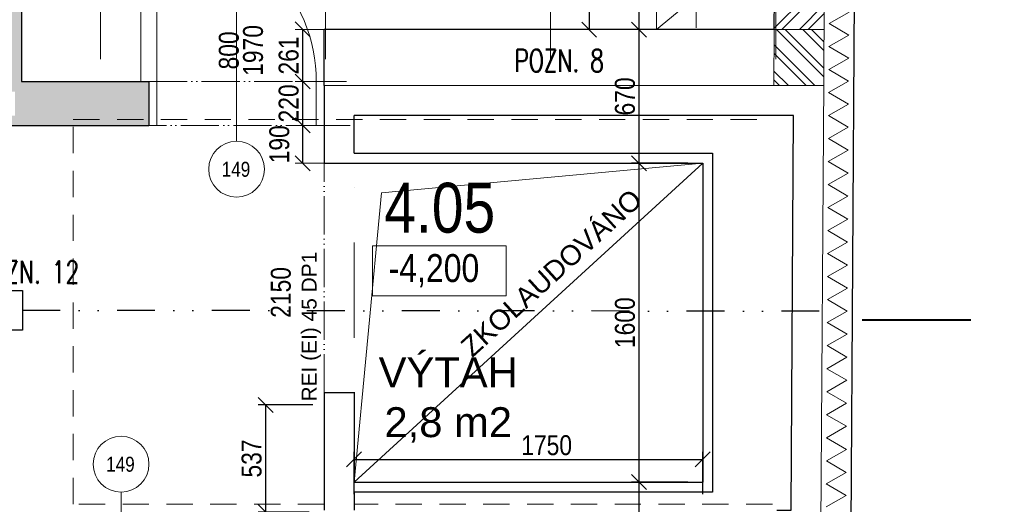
# Model space of a CAD drawing. Header units: millimetres. Extents: x -300958 to -108039, y 30118 to 292543.
# Tile 247 of 256: x -189261 to -184319, y 168044 to 170475. Entities that reach past the tile are written whole.
import ezdxf
from ezdxf.enums import TextEntityAlignment as Align

# ---------------------------------------------------------------- set-up
doc = ezdxf.new("R2010")
doc.units = ezdxf.units.MM
doc.header["$MEASUREMENT"] = 0
for name, pattern in [('ACAD_ISO05W100', [33, 24, -3, 0, -3, 0, -3]), ('ACAD_ISO10W100', [18, 12, -3, 0, -3]), ('DGN Style 2', [879.857395, 527.914437, -351.942958]), ('DGN Style 4', [1094.119168, 546.717885, -273.358943, 0.683397, -273.358943]), ('DGN Style 6', [1299.821772, 0.683397, -273.358943, 478.37815, -273.358943, 0.683397, -273.358943]), ('Divide', [31.75, 12.7, -6.35, 0, -6.35, 0, -6.35])]:
    doc.linetypes.add(name, pattern=pattern)
doc.layers.get('0').update_dxf_attribs({"lineweight": 13})
doc.layers.get('Defpoints').update_dxf_attribs({"color": 3, "lineweight": 13})
for name, color, linetype, lineweight in [('C_Lomy střešním pláštěm', 223, 'Divide', 30), ('dims', 7, 'Continuous', 9), ('dvere', 7, 'Continuous', 9), ('ETAPY', 7, 'Continuous', 0), ('legenda', 7, 'Continuous', 13), ('Materiály', 1, 'Continuous', 13), ('navrh', 1, 'Continuous', 9), ('OCEL', 7, 'Continuous', 13), ('popis', 7, 'Continuous', 9), ('PSV', 7, 'Continuous', 13), ('rez', 7, 'Continuous', 13), ('schody', 7, 'Continuous', 13), ('tenka', 7, 'Continuous', 13), ('texts', 3, 'Continuous', 30), ('výškové kóty', 7, 'Continuous', 13), ('walls', 7, 'Continuous', 13), ('walls pod', 7, 'Continuous', 13), ('zařizovací předměty', 7, 'Continuous', 9)]:
    doc.layers.add(name, color=color, linetype=linetype, lineweight=lineweight)
doc.styles.add('GENERATED_STYLE_8', font='arial.ttf')
doc.styles.get("Standard").update_dxf_attribs({"font": 'txt.shx'})
doc.styles.add('STYLE-0', font='ARIALN.TTF')
doc.styles.add('Style-Arial', font='arial.ttf')
doc.dimstyles.new('arch', dxfattribs={"dimscale": 50, "dimtxt": 2.5, "dimasz": 2.5, "dimexe": 1.25, "dimexo": 0.9, "dimtad": 1, "dimdec": 0, "dimtxsty": 'STYLE-0', "dimblk": 'ARCHTICK', "dimcen": 2.5, "dimadec": 0, "dimazin": 0, "dimtfac": 1, "dimtdec": 0, "dimtmove": 2, "dimatfit": 3, "dimldrblk": 'ARCHTICK', "dimfxl": 0, "dimarcsym": 0})

# ---------------------------------------------------------------- blocks, each defined once
blk = doc.blocks.new('*U6')
at = {"layer": 'zařizovací předměty', "linetype": 'Continuous', "lineweight": 0}
for p, q in [((-61.4, 0), (300, 300)), ((-300, -300), (61.4, 0)), ((-61.4, 0), (61.4, 0))]:
    blk.add_line(p, q, dxfattribs=at)
blk = doc.blocks.new('_ArchTick')
at = {"color": 0, "linetype": 'ByBlock', "flags": 128}
blk.add_lwpolyline([(-0.5, -0.5), (0.5, 0.5)], dxfattribs=at)
blk = doc.blocks.new('*D2567')
at = {"layer": 'Defpoints', "color": 0, "linetype": 'Continuous'}
for p in [(-187714.4, 168542), (-188027.1, 168005), (-187732.6, 168005)]:
    blk.add_point(p, dxfattribs=at)
at = {"layer": 'dims', "color": 0, "linetype": 'Continuous', "lineweight": -2}
for p, q in [((-187789.4, 168542), (-188064.6, 168542)), ((-188027.1, 168542), (-188027.1, 168005)), ((-187807.6, 168005), (-188064.6, 168005))]:
    blk.add_line(p, q, dxfattribs=at)
at = {"layer": 'dims', "color": 0, "linetype": 'Continuous', "lineweight": -2, "xscale": 75, "yscale": 75, "zscale": 75}
for p, rotation in [((-188027.1, 168542), 90), ((-188027.1, 168005), 270)]:
    blk.add_blockref('_ArchTick', p, dxfattribs=dict(at, rotation=rotation))
at = {"layer": 'dims', "color": 0, "linetype": 'Continuous', "insert": (-188096.9, 168273.5), "char_height": 100, "attachment_point": 5, "rotation": 90, "style": 'STYLE-0'}
blk.add_mtext('537', dxfattribs=at)
blk = doc.blocks.new('*D2568')
at = {"layer": 'Defpoints', "color": 0, "linetype": 'Continuous'}
for p in [(-187546.4, 170165), (-187840.9, 169945), (-187528.1, 169945)]:
    blk.add_point(p, dxfattribs=at)
at = {"layer": 'dims', "linetype": 'Continuous', "lineweight": 0}
for p, q in [((-187621.4, 170165), (-187878.4, 170165)), ((-187603.1, 169945), (-187878.4, 169945))]:
    blk.add_line(p, q, dxfattribs=at)
at = {"layer": 'dims', "color": 0, "linetype": 'Continuous', "lineweight": -2}
blk.add_line((-187840.9, 170165), (-187840.9, 169945), dxfattribs=at)
at = {"layer": 'dims', "color": 0, "linetype": 'Continuous', "lineweight": -2, "xscale": 75, "yscale": 75, "zscale": 75}
for p, rotation in [((-187840.9, 170165), 90), ((-187840.9, 169945), 270)]:
    blk.add_blockref('_ArchTick', p, dxfattribs=dict(at, rotation=rotation))
at = {"layer": 'dims', "color": 0, "linetype": 'Continuous', "insert": (-187910.7, 170055), "char_height": 100, "attachment_point": 5, "rotation": 90, "style": 'STYLE-0'}
blk.add_mtext('220', dxfattribs=at)
blk = doc.blocks.new('*D2569')
at = {"layer": 'Defpoints', "color": 0, "linetype": 'Continuous'}
for p in [(-185839.9, 169755), (-186152.7, 168155), (-185832.6, 168155)]:
    blk.add_point(p, dxfattribs=at)
at = {"layer": 'dims', "color": 0, "linetype": 'Continuous', "lineweight": -2}
for p, q in [((-185914.9, 169755), (-186190.2, 169755)), ((-186152.7, 169755), (-186152.7, 168155)), ((-185907.6, 168155), (-186190.2, 168155))]:
    blk.add_line(p, q, dxfattribs=at)
at = {"layer": 'dims', "color": 0, "linetype": 'Continuous', "lineweight": -2, "xscale": 75, "yscale": 75, "zscale": 75}
for p, rotation in [((-186152.7, 169755), 90), ((-186152.7, 168155), 270)]:
    blk.add_blockref('_ArchTick', p, dxfattribs=dict(at, rotation=rotation))
at = {"layer": 'dims', "color": 0, "linetype": 'Continuous', "insert": (-186222.5, 168955), "char_height": 100, "attachment_point": 5, "rotation": 90, "style": 'STYLE-0'}
blk.add_mtext('1600', dxfattribs=at)
blk = doc.blocks.new('*U48')
at = {"layer": 'rez', "linetype": 'DGN Style 4', "lineweight": 40}
blk.add_line((-376.1, 573.9), (-376.1, -573.9), dxfattribs=at)
at = {"layer": 'rez', "linetype": 'Continuous', "lineweight": 0, "flags": 128}
blk.add_lwpolyline([(-376.1, -573.9), (376.1, -573.9), (146.2, -463.7)], dxfattribs=at)
blk = doc.blocks.new('*D2149')
at = {"layer": 'Defpoints', "color": 0, "linetype": 'Continuous'}
for p in [(-185832.6, 168269.2), (-187582.6, 168019.2), (-185832.6, 168019.2)]:
    blk.add_point(p, dxfattribs=at)
at = {"layer": 'dims', "color": 0, "linetype": 'Continuous', "lineweight": -2}
for p, q in [((-187582.6, 168094.2), (-187582.6, 168306.7)), ((-185832.6, 168094.2), (-185832.6, 168306.7)), ((-187582.6, 168269.2), (-185832.6, 168269.2))]:
    blk.add_line(p, q, dxfattribs=at)
at = {"layer": 'dims', "color": 0, "linetype": 'Continuous', "lineweight": -2, "xscale": 75, "yscale": 75, "zscale": 75, "rotation": 180}
blk.add_blockref('_ArchTick', (-187582.6, 168269.2), dxfattribs=at)
at = {"layer": 'dims', "color": 0, "linetype": 'Continuous', "lineweight": -2, "xscale": 75, "yscale": 75, "zscale": 75}
blk.add_blockref('_ArchTick', (-185832.6, 168269.2), dxfattribs=at)
at = {"layer": 'dims', "color": 0, "linetype": 'Continuous', "insert": (-186616, 168339.6), "char_height": 100, "attachment_point": 5, "style": 'STYLE-0'}
blk.add_mtext('1750', dxfattribs=at)
blk = doc.blocks.new('*D2162')
at = {"layer": 'Defpoints', "color": 0, "linetype": 'Continuous'}
for p in [(-187546.4, 169945), (-187840.9, 169755), (-187528.1, 169755)]:
    blk.add_point(p, dxfattribs=at)
at = {"layer": 'dims', "linetype": 'Continuous', "lineweight": 0}
for p, q in [((-187621.4, 169945), (-187878.4, 169945)), ((-187603.1, 169755), (-187878.4, 169755))]:
    blk.add_line(p, q, dxfattribs=at)
at = {"layer": 'dims', "color": 0, "linetype": 'Continuous', "lineweight": -2}
blk.add_line((-187840.9, 169945), (-187840.9, 169755), dxfattribs=at)
at = {"layer": 'dims', "color": 0, "linetype": 'Continuous', "lineweight": -2, "xscale": 75, "yscale": 75, "zscale": 75}
for p, rotation in [((-187840.9, 169945), 90), ((-187840.9, 169755), 270)]:
    blk.add_blockref('_ArchTick', p, dxfattribs=dict(at, rotation=rotation))
at = {"layer": 'dims', "color": 0, "linetype": 'Continuous', "insert": (-187957.6, 169850), "char_height": 100, "attachment_point": 5, "rotation": 90, "style": 'STYLE-0'}
blk.add_mtext('190', dxfattribs=at)
blk = doc.blocks.new('*D2163')
at = {"layer": 'Defpoints', "color": 0, "linetype": 'Continuous'}
for p in [(-187546.4, 170426.3), (-187840.9, 170165), (-187546.4, 170165)]:
    blk.add_point(p, dxfattribs=at)
at = {"layer": 'dims', "linetype": 'Continuous', "lineweight": 0}
for p, q in [((-187621.4, 170426.3), (-187878.4, 170426.3)), ((-187621.4, 170165), (-187878.4, 170165))]:
    blk.add_line(p, q, dxfattribs=at)
at = {"layer": 'dims', "color": 0, "linetype": 'Continuous', "lineweight": -2}
blk.add_line((-187840.9, 170426.3), (-187840.9, 170165), dxfattribs=at)
at = {"layer": 'dims', "color": 0, "linetype": 'Continuous', "lineweight": -2, "xscale": 75, "yscale": 75, "zscale": 75}
for p, rotation in [((-187840.9, 170426.3), 90), ((-187840.9, 170165), 270)]:
    blk.add_blockref('_ArchTick', p, dxfattribs=dict(at, rotation=rotation))
at = {"layer": 'dims', "color": 0, "linetype": 'Continuous', "insert": (-187910.7, 170295.7), "char_height": 100, "attachment_point": 5, "rotation": 90, "style": 'STYLE-0'}
blk.add_mtext('261', dxfattribs=at)
blk = doc.blocks.new('*D2164')
at = {"layer": 'Defpoints', "color": 0, "linetype": 'Continuous'}
for p in [(-185839.9, 170425.3), (-186152.7, 169755), (-185832.6, 169755)]:
    blk.add_point(p, dxfattribs=at)
at = {"layer": 'dims', "color": 0, "linetype": 'Continuous', "lineweight": -2}
for p, q in [((-185914.9, 170425.3), (-186190.2, 170425.3)), ((-186152.7, 170425.3), (-186152.7, 169755)), ((-185907.6, 169755), (-186190.2, 169755))]:
    blk.add_line(p, q, dxfattribs=at)
at = {"layer": 'dims', "color": 0, "linetype": 'Continuous', "lineweight": -2, "xscale": 75, "yscale": 75, "zscale": 75}
for p, rotation in [((-186152.7, 170425.3), 90), ((-186152.7, 169755), 270)]:
    blk.add_blockref('_ArchTick', p, dxfattribs=dict(at, rotation=rotation))
at = {"layer": 'dims', "color": 0, "linetype": 'Continuous', "insert": (-186222.5, 170090.2), "char_height": 100, "attachment_point": 5, "rotation": 90, "style": 'STYLE-0'}
blk.add_mtext('670', dxfattribs=at)
blk = doc.blocks.new('*D2165')
at = {"layer": 'Defpoints', "color": 0, "linetype": 'Continuous'}
for p in [(-185839.9, 168155), (-186152.7, 167495), (-185832.6, 167495)]:
    blk.add_point(p, dxfattribs=at)
at = {"layer": 'dims', "color": 0, "linetype": 'Continuous', "lineweight": -2}
for p, q in [((-185914.9, 168155), (-186190.2, 168155)), ((-186152.7, 168155), (-186152.7, 167495)), ((-185907.6, 167495), (-186190.2, 167495))]:
    blk.add_line(p, q, dxfattribs=at)
at = {"layer": 'dims', "color": 0, "linetype": 'Continuous', "lineweight": -2, "xscale": 75, "yscale": 75, "zscale": 75}
for p, rotation in [((-186152.7, 168155), 90), ((-186152.7, 167495), 270)]:
    blk.add_blockref('_ArchTick', p, dxfattribs=dict(at, rotation=rotation))
at = {"layer": 'dims', "color": 0, "linetype": 'Continuous', "insert": (-186222.5, 167825), "char_height": 100, "attachment_point": 5, "rotation": 90, "style": 'STYLE-0'}
blk.add_mtext('660', dxfattribs=at)
blk = doc.blocks.new('*D2281')
at = {"layer": 'Defpoints', "color": 0, "linetype": 'Continuous'}
for p in [(-186089.9, 175230), (-186402.7, 170425.3), (-186082.6, 170425.3)]:
    blk.add_point(p, dxfattribs=at)
at = {"layer": 'dims', "color": 0, "linetype": 'Continuous', "lineweight": -2}
for p, q in [((-186164.9, 175230), (-186440.2, 175230)), ((-186402.7, 175230), (-186402.7, 170425.3)), ((-186157.6, 170425.3), (-186440.2, 170425.3))]:
    blk.add_line(p, q, dxfattribs=at)
at = {"layer": 'dims', "color": 0, "linetype": 'Continuous', "lineweight": -2, "xscale": 75, "yscale": 75, "zscale": 75}
for p, rotation in [((-186402.7, 175230), 90), ((-186402.7, 170425.3), 270)]:
    blk.add_blockref('_ArchTick', p, dxfattribs=dict(at, rotation=rotation))
at = {"layer": 'dims', "color": 0, "linetype": 'Continuous', "insert": (-186472.5, 172375.6), "char_height": 100, "attachment_point": 5, "rotation": 90, "style": 'STYLE-0'}
blk.add_mtext('4805', dxfattribs=at)
blk = doc.blocks.new('*D2284')
at = {"layer": 'Defpoints', "color": 0, "linetype": 'Continuous'}
for p in [(-185839.9, 171875), (-186152.7, 170425.3), (-185832.6, 170425.3)]:
    blk.add_point(p, dxfattribs=at)
at = {"layer": 'dims', "color": 0, "linetype": 'Continuous', "lineweight": -2}
for p, q in [((-185914.9, 171875), (-186190.2, 171875)), ((-186152.7, 171875), (-186152.7, 170425.3)), ((-185907.6, 170425.3), (-186190.2, 170425.3))]:
    blk.add_line(p, q, dxfattribs=at)
at = {"layer": 'dims', "color": 0, "linetype": 'Continuous', "lineweight": -2, "xscale": 75, "yscale": 75, "zscale": 75}
for p, rotation in [((-186152.7, 171875), 90), ((-186152.7, 170425.3), 270)]:
    blk.add_blockref('_ArchTick', p, dxfattribs=dict(at, rotation=rotation))
at = {"layer": 'dims', "color": 0, "linetype": 'Continuous', "insert": (-186222.5, 171165.6), "char_height": 100, "attachment_point": 5, "rotation": 90, "style": 'STYLE-0'}
blk.add_mtext('1450', dxfattribs=at)

msp = doc.modelspace()

# ---------------------------------------------------------------- hatches: boundary and pattern name
at = {"layer": 'Materiály', "linetype": 'Continuous'}
h = msp.add_hatch(dxfattribs=at)
h.set_pattern_fill('DASH', color=256, scale=250, angle=45, style=0)
h.set_pattern_definition([(45, (31500, 0), (4e-15, 44.1941738), [31.25, -31.25])])
h.paths.add_polyline_path([(-189450.3, 172713.2), (-189270.3, 172713.2), (-189270.3, 172563.2), (-189450.3, 172563.2)], flags=16)
h.paths.add_polyline_path([(-189435.3, 170113.8), (-189285.3, 170113.8), (-189285.3, 169993.8), (-189435.3, 169993.8)], flags=16)
edge = h.paths.add_edge_path()
edge.add_line((-191292.6, 171925), (-191292.6, 170145))
edge.add_line((-191292.6, 170145), (-191507.6, 170145))
edge.add_line((-191507.6, 170145), (-191507.6, 169945))
edge.add_line((-191507.6, 169945), (-190422.6, 169945))
edge.add_line((-190422.6, 169945), (-190422.6, 170045))
edge.add_line((-190422.6, 170045), (-191092.6, 170045))
edge.add_line((-191092.6, 170045), (-191092.6, 171645))
edge.add_line((-191092.6, 171645), (-190825.4, 171645))
edge.add_arc((-190822.7, 171615.1), 30, 84.9382, 95.0618, ccw=False)
edge.add_line((-190820.1, 171645), (-190465.1, 171645))
edge.add_arc((-190462.4, 171615.1), 30, 84.9385, 95.0615, ccw=False)
edge.add_line((-190459.8, 171645), (-189472.6, 171645))
edge.add_line((-189472.6, 171645), (-189472.6, 170045))
edge.add_line((-189472.6, 170045), (-189522.6, 170045))
edge.add_line((-189522.6, 170045), (-189522.6, 169945))
edge.add_line((-189522.6, 169945), (-188612.6, 169945))
edge.add_line((-188612.6, 169945), (-188612.6, 170165))
edge.add_line((-188612.6, 170165), (-189252.6, 170165))
edge.add_line((-189252.6, 170165), (-189252.6, 171745))
edge.add_line((-189252.6, 171745), (-191092.6, 171745))
edge.add_line((-191092.6, 171745), (-191092.6, 173545))
edge.add_line((-191092.6, 173545), (-189472.6, 173545))
edge.add_line((-189472.6, 173545), (-189472.6, 172545))
edge.add_line((-189472.6, 172545), (-189252.6, 172545))
edge.add_line((-189252.6, 172545), (-189252.6, 173695))
edge.add_line((-189252.6, 173695), (-191092.6, 173695))
edge.add_line((-191092.6, 173695), (-191092.6, 176368.9))
edge.add_line((-191092.6, 176368.9), (-191317, 176368.9))
edge.add_line((-191317, 176368.9), (-191292.6, 171925))
h.paths.add_polyline_path([(-189270.3, 173308.1), (-189270.3, 173158.1), (-189450.3, 173158.1), (-189450.3, 173308.1)])
at = {"layer": 'Materiály', "linetype": 'Continuous', "lineweight": 0}
h = msp.add_hatch(dxfattribs=at)
h.set_pattern_fill('ANSI32', color=256, scale=250, style=0)
h.set_pattern_definition([(45, (31500, 0), (-66.29126, 66.29126), []), (45, (31544.19, 0), (-66.29126, 66.29126), [])])
h.paths.add_polyline_path([(-185473.6, 170426.3), (-185223.6, 170426.3), (-185208.2, 172932.6), (-185458.2, 172931.9)])
h = msp.add_hatch(dxfattribs=at)
h.set_pattern_fill('ANSI32', color=256, scale=250, angle=90, style=0)
h.set_pattern_definition([(135, (31500, 0), (-66.29126, -66.29126), []), (135, (31500, 44.19), (-66.29126, -66.29126), [])])
h.paths.add_polyline_path([(-185475.3, 170145), (-185225.3, 170145), (-185225.2, 170165), (-185223.6, 170426.3), (-185473.6, 170426.3)])

# ---------------------------------------------------------------- linework, layer by layer
at = {"layer": 'C_Lomy střešním pláštěm', "ltscale": 15}
msp.add_lwpolyline([(-185247.2, 169012.4), (-189362.1, 169016.6), (-193358.5, 169012.4), (-201632.6, 177095)], dxfattribs=at)
at = {"layer": 'dvere', "linetype": 'Continuous'}
for p, q in [((-188172.6, 169865), (-188172.6, 170765)), ((-188572.6, 170165), (-188572.6, 169945)), ((-187772.6, 170165), (-187772.6, 169945)), ((-188752.6, 168105), (-188752.6, 167205))]:
    msp.add_line(p, q, dxfattribs=at)
at = {"layer": 'dvere', "linetype": 'ACAD_ISO05W100', "ltscale": 8}
for p, q in [((-188612.6, 170165), (-187732.6, 170165)), ((-187732.6, 169945), (-188612.6, 169945)), ((-187732.6, 168605), (-187732.6, 169755)), ((-187732.6, 168605), (-187732.6, 169755))]:
    msp.add_line(p, q, dxfattribs=at)
at = {"layer": 'dvere', "linetype": 'DGN Style 6'}
msp.add_line((-187582.6, 168605), (-187582.6, 169755), dxfattribs=at)
msp.add_line((-187582.6, 168605), (-187582.6, 169755), dxfattribs=at)
at = {"layer": 'dvere', "linetype": 'Continuous', "flags": 128}
msp.add_lwpolyline([(-188572.6, 170165), (-188572.6, 170965, -0.414214), (-187772.6, 170165)], format="xyb", dxfattribs=at)
at = {"layer": 'Materiály', "linetype": 'Continuous', "flags": 128}
for points in [[(-185102.3, 169820.5), (-185201.9, 169878.9), (-185101.6, 169936), (-185201.2, 169994.3), (-185100.9, 170051.4), (-185200.5, 170109.8), (-185100.1, 170166.9), (-185199.8, 170225.3), (-185099.4, 170282.4), (-185199.1, 170340.7), (-185098.7, 170397.9), (-185198.4, 170456.2), (-185098, 170513.3)], [(-185213.3, 168031.4), (-185112.9, 168088.5), (-185212.6, 168146.8), (-185112.2, 168204), (-185211.8, 168262.3), (-185111.5, 168319.4), (-185211.1, 168377.8), (-185110.8, 168434.9), (-185210.4, 168493.2), (-185110.1, 168550.4), (-185209.7, 168608.7), (-185109.4, 168665.8), (-185209, 168724.2), (-185108.7, 168781.3), (-185208.3, 168839.7), (-185107.9, 168896.8), (-185207.6, 168955.1), (-185107.2, 169012.2), (-185206.9, 169070.6), (-185106.5, 169127.7), (-185206.2, 169186.1), (-185105.8, 169243.2), (-185205.5, 169301.5), (-185105.1, 169358.6), (-185204.8, 169417), (-185104.4, 169474.1), (-185204, 169532.5), (-185103.7, 169589.6), (-185203.3, 169647.9), (-185103, 169705), (-185202.6, 169763.4), (-185102.3, 169820.5), (-185102.3, 169820.5)]]:
    msp.add_lwpolyline(points, dxfattribs=at)
at = {"layer": 'navrh', "linetype": 'Continuous', "lineweight": 30}
for p, q in [((-185032.6, 177095), (-185132.6, 160814.1)), ((-185473.6, 170426.3), (-185464.7, 171875)), ((-189252.6, 171745), (-189252.6, 170165)), ((-188612.6, 170165), (-188612.6, 169945))]:
    msp.add_line(p, q, dxfattribs=at)
at = {"layer": 'navrh', "linetype": 'Continuous', "lineweight": 30, "flags": 128}
for points in [[(-189252.6, 170165), (-188612.6, 170165)], [(-189522.6, 169945), (-188612.6, 169945)]]:
    msp.add_lwpolyline(points, dxfattribs=at)
msp.add_lwpolyline([(-189477.1, 169116.6), (-189247.1, 169116.6), (-189247.1, 168916.6), (-189477.1, 168916.6)], close=True, dxfattribs=at)
at = {"layer": 'OCEL', "linetype": 'ACAD_ISO10W100', "ltscale": 25}
for p, q in [((-188855.7, 170276.3), (-188855.7, 173076.2)), ((-187725.9, 170276.3), (-187725.9, 173076.2)), ((-186595.9, 170276.3), (-186595.9, 173076.2)), ((-185465.9, 170276.3), (-185465.9, 173076.2))]:
    msp.add_line(p, q, dxfattribs=at)
at = {"layer": 'PSV', "linetype": 'Continuous', "lineweight": 0}
for centre in [(-188172.6, 169724.9), (-188752.6, 168245)]:
    msp.add_circle(centre, 140.1, dxfattribs=at)
at = {"layer": 'schody', "linetype": 'Continuous', "lineweight": 0, "flags": 128}
msp.add_lwpolyline([(-187582.6, 168155), (-187444.6, 169607.2), (-185832.6, 169755)], dxfattribs=at)
at = {"layer": 'tenka', "linetype": 'Continuous'}
for p, q in [((-185225.2, 170165), (-185208.2, 172932.6)), ((-185473.6, 170426.3), (-185475.3, 170145)), ((-185473.6, 170426.3), (-185223.6, 170426.3)), ((-187732.6, 170145), (-185225.3, 170145)), ((-185225.2, 170165), (-185282.6, 160815)), ((-187582.6, 168155), (-187582.6, 168105))]:
    msp.add_line(p, q, dxfattribs=at)
at = {"layer": 'tenka', "linetype": 'DGN Style 2', "lineweight": 0, "ltscale": 0.25, "flags": 128}
msp.add_lwpolyline([(-185482.6, 168045), (-187582.6, 168045)], dxfattribs=at)
at = {"layer": 'výškové kóty', "linetype": 'Continuous', "lineweight": 0, "flags": 128}
msp.add_lwpolyline([(-187489.5, 169339.8), (-186818.8, 169339.8), (-186818.8, 169090.3), (-187489.5, 169090.3)], close=True, dxfattribs=at)
at = {"layer": 'walls', "linetype": 'Continuous', "lineweight": 30}
for p, q in [((-185473.6, 170426.3), (-187732.6, 170426.3)), ((-187732.6, 170145), (-187732.6, 170426.3)), ((-187732.6, 170145), (-187732.6, 169755)), ((-187582.6, 169805), (-187582.6, 169995)), ((-187582.6, 169805), (-187582.6, 169995)), ((-187732.6, 169755), (-187582.6, 169755)), ((-187732.6, 169755), (-187582.6, 169755)), ((-187582.6, 169755), (-185832.6, 169755)), ((-187582.6, 169755), (-187582.6, 169755)), ((-187582.6, 168155), (-185832.6, 169755)), ((-185832.6, 169755), (-185832.6, 168155)), ((-187732.6, 168605), (-187582.6, 168605)), ((-187732.6, 168605), (-187732.6, 168015)), ((-187582.6, 168605), (-187582.6, 168155)), ((-187582.6, 168605), (-187582.6, 168155)), ((-187582.6, 168605), (-187582.6, 168155)), ((-187582.6, 168155), (-185832.6, 168155)), ((-187582.6, 168105), (-187582.6, 168045)), ((-187582.6, 168105), (-187582.6, 168015))]:
    msp.add_line(p, q, dxfattribs=at)
at = {"layer": 'walls', "linetype": 'Continuous', "lineweight": 30, "flags": 128}
for points in [[(-185376.2, 169995), (-187582.6, 169995)], [(-185460.3, 168015), (-185388.4, 168015), (-185376.2, 169995)], [(-187582.6, 169805), (-185782.6, 169805), (-185782.6, 168105), (-187582.6, 168105)]]:
    msp.add_lwpolyline(points, dxfattribs=at)
at = {"layer": 'walls pod', "linetype": 'DGN Style 2', "ltscale": 0.25}
for p, q in [((-188992.6, 168045), (-188992.6, 169975)), ((-188992.6, 169975), (-185482.6, 169975)), ((-187732.6, 168045), (-188992.6, 168045))]:
    msp.add_line(p, q, dxfattribs=at)
at = {"layer": 'zařizovací předměty', "linetype": 'Continuous', "lineweight": 0}
msp.add_line((-186064.7, 171875), (-186064.7, 170426.3), dxfattribs=at)
at = {"layer": 'zařizovací předměty', "linetype": 'ACAD_ISO05W100', "lineweight": 0, "ltscale": 5}
msp.add_line((-185864.7, 171875), (-185864.7, 170426.3), dxfattribs=at)
at = {"layer": 'zařizovací předměty', "linetype": 'Continuous', "flags": 128}
msp.add_lwpolyline([(-189252.6, 170615), (-188652.6, 170615), (-188652.6, 170165), (-189252.6, 170165), (-189252.6, 170615)], dxfattribs=at)

# ---------------------------------------------------------------- block references
at = {"layer": 'rez', "linetype": 'DGN Style 4', "lineweight": 40, "rotation": 90}
msp.add_blockref('*U48', (-184458.7, 169346.1), dxfattribs=at)
at = {"layer": 'zařizovací předměty', "linetype": 'Continuous', "lineweight": 0}
msp.add_blockref('*U6', (-185764.7, 170726.3), dxfattribs=at)

# ---------------------------------------------------------------- texts
at = {"layer": 'dims', "linetype": 'Continuous', "style": 'STYLE-0'}
msp.add_text('2150', height=100, rotation=90, dxfattribs=at).set_placement((-187950.8, 169106.7), align=Align.MIDDLE_CENTER)
at = {"layer": 'dvere', "linetype": 'Continuous', "insert": (-188150.3, 170320.9), "char_height": 100, "attachment_point": 5, "rotation": 90, "line_spacing_factor": 0.72871, "style": 'STYLE-0'}
msp.add_mtext('800\\P1970', dxfattribs=at)
at = {"layer": 'ETAPY', "linetype": 'Continuous', "lineweight": 30, "insert": (-187056.8, 168850.9), "char_height": 100, "width": 1917.071, "attachment_point": 1, "rotation": 42.249, "style": 'GENERATED_STYLE_8'}
msp.add_mtext('\\A1;ZKOLAUDOVÁNO', dxfattribs=at)
at = {"layer": 'legenda', "linetype": 'Continuous', "lineweight": 0, "insert": (-186777.7, 170269.8), "char_height": 112, "attachment_point": 4, "rotation": 0.0012, "line_spacing_factor": 0.765173, "style": 'Style-Arial'}
msp.add_mtext('{\\Fromans|c0;\\W0.71429;POZN. \\Fromans|c238;8}', dxfattribs=at)
at = {"layer": 'popis', "linetype": 'Continuous', "insert": (-189480.8, 169208.4), "char_height": 112, "attachment_point": 4, "rotation": 0.0012, "line_spacing_factor": 0.765173, "style": 'Style-Arial'}
msp.add_mtext('{\\Fromans|c238;\\W0.71429;POZN. 12}', dxfattribs=at)
at = {"layer": 'popis', "linetype": 'Continuous', "lineweight": 0, "insert": (-187110.1, 168566.8), "char_height": 150, "width": 1303.837, "attachment_point": 5, "style": 'GENERATED_STYLE_8'}
msp.add_mtext('VÝTAH\\P2,8 m2', dxfattribs=at)
at = {"layer": 'PSV', "linetype": 'Continuous', "lineweight": 0, "style": 'STYLE-0'}
for p in [(-188175.7, 169724.5), (-188755.7, 168244.7)]:
    msp.add_text('149', height=75, dxfattribs=at).set_placement(p, align=Align.MIDDLE_CENTER)
at = {"layer": 'PSV', "linetype": 'Continuous', "lineweight": 0, "insert": (-187797.3, 168935.2), "char_height": 75, "attachment_point": 5, "rotation": 90, "line_spacing_factor": 0.731636, "style": 'STYLE-0'}
msp.add_mtext('\\fArial|b0|i0|c238|p39;REI (EI) 45 DP1 ', dxfattribs=at)
at = {"layer": 'texts', "linetype": 'Continuous', "lineweight": 0, "insert": (-187152.7, 169529.9), "char_height": 250, "width": 788.673, "attachment_point": 5}
msp.add_mtext('{\\fArial Narrow|b0|i0|c238|p39;4.05}', dxfattribs=at)
at = {"layer": 'výškové kóty', "linetype": 'Continuous', "lineweight": 0, "insert": (-187409, 169298.9), "char_height": 140, "width": 1046.843, "attachment_point": 1, "style": 'STYLE-0'}
msp.add_mtext('-4,200', dxfattribs=at)

# ---------------------------------------------------------------- dimensions: what is measured, and where the dimension line sits
at = {"layer": 'dims', "linetype": 'Continuous'}
for base, p1, p2, picture, middle in [((-186402.7, 170425.3), (-186089.9, 175230), (-186082.6, 170425.3), '*D2281', (-186472.5, 172375.6)), ((-186152.7, 170425.3), (-185839.9, 171875), (-185832.6, 170425.3), '*D2284', (-186222.5, 171165.6))]:
    dim = msp.add_linear_dim(base=base, p1=p1, p2=p2, angle=270, dimstyle='arch', override={"dimtxt": 2, "dimasz": 1.5, "dimexe": 0.75, "dimexo": 1.5, "dimgap": 0.375, "dimcen": 0.05}, dxfattribs=at)
    dim.commit()
    dim.dimension.update_dxf_attribs({"geometry": picture, "text_midpoint": middle, "dimtype": 160})
for base, p1, p2, override, picture, middle in [((-187840.9, 170165), (-187546.4, 170426.3), (-187546.4, 170165), {"dimtxt": 2, "dimasz": 1.5, "dimexe": 0.75, "dimexo": 1.5, "dimgap": 0.375, "dimcen": 0.05, "dimclre": 256, "dimlwe": 0}, '*D2163', (-187910.7, 170295.7)), ((-186152.7, 169755), (-185839.9, 170425.3), (-185832.6, 169755), {"dimtxt": 2, "dimasz": 1.5, "dimexe": 0.75, "dimexo": 1.5, "dimgap": 0.375, "dimcen": 0.05}, '*D2164', (-186222.5, 170090.2)), ((-187840.9, 169945), (-187546.4, 170165), (-187528.1, 169945), {"dimtxt": 2, "dimasz": 1.5, "dimexe": 0.75, "dimexo": 1.5, "dimgap": 0.375, "dimcen": 0.05, "dimclre": 256, "dimlwe": 0}, '*D2568', (-187910.7, 170055)), ((-187840.9, 169755), (-187546.4, 169945), (-187528.1, 169755), {"dimtxt": 2, "dimasz": 1.5, "dimexe": 0.75, "dimexo": 1.5, "dimgap": 0.375, "dimcen": 0.05, "dimclre": 256, "dimlwe": 0}, '*D2162', (-187957.6, 169850)), ((-186152.7, 168155), (-185839.9, 169755), (-185832.6, 168155), {"dimtxt": 2, "dimasz": 1.5, "dimexe": 0.75, "dimexo": 1.5, "dimgap": 0.375, "dimcen": 0.05}, '*D2569', (-186222.5, 168955)), ((-188027.1, 168005), (-187714.4, 168542), (-187732.6, 168005), {"dimtxt": 2, "dimasz": 1.5, "dimexe": 0.75, "dimexo": 1.5, "dimgap": 0.375, "dimcen": 0.05}, '*D2567', (-188096.9, 168273.5)), ((-186152.7, 167495), (-185839.9, 168155), (-185832.6, 167495), {"dimtxt": 2, "dimasz": 1.5, "dimexe": 0.75, "dimexo": 1.5, "dimgap": 0.375, "dimcen": 0.05}, '*D2165', (-186222.5, 167825))]:
    dim = msp.add_linear_dim(base=base, p1=p1, p2=p2, angle=270, dimstyle='arch', override=override, dxfattribs=at)
    dim.commit()
    dim.dimension.update_dxf_attribs({"geometry": picture, "text_midpoint": middle})
dim = msp.add_linear_dim(base=(-185832.6, 168269.2), p1=(-187582.6, 168019.2), p2=(-185832.6, 168019.2), dimstyle='arch', override={"dimtxt": 2, "dimasz": 1.5, "dimexe": 0.75, "dimexo": 1.5, "dimgap": 0.375, "dimcen": 0.05}, dxfattribs=at)
dim.commit()
dim.dimension.update_dxf_attribs({"geometry": '*D2149', "text_midpoint": (-186616, 168339.6), "dimtype": 160})

doc.saveas('drawing.dxf')
